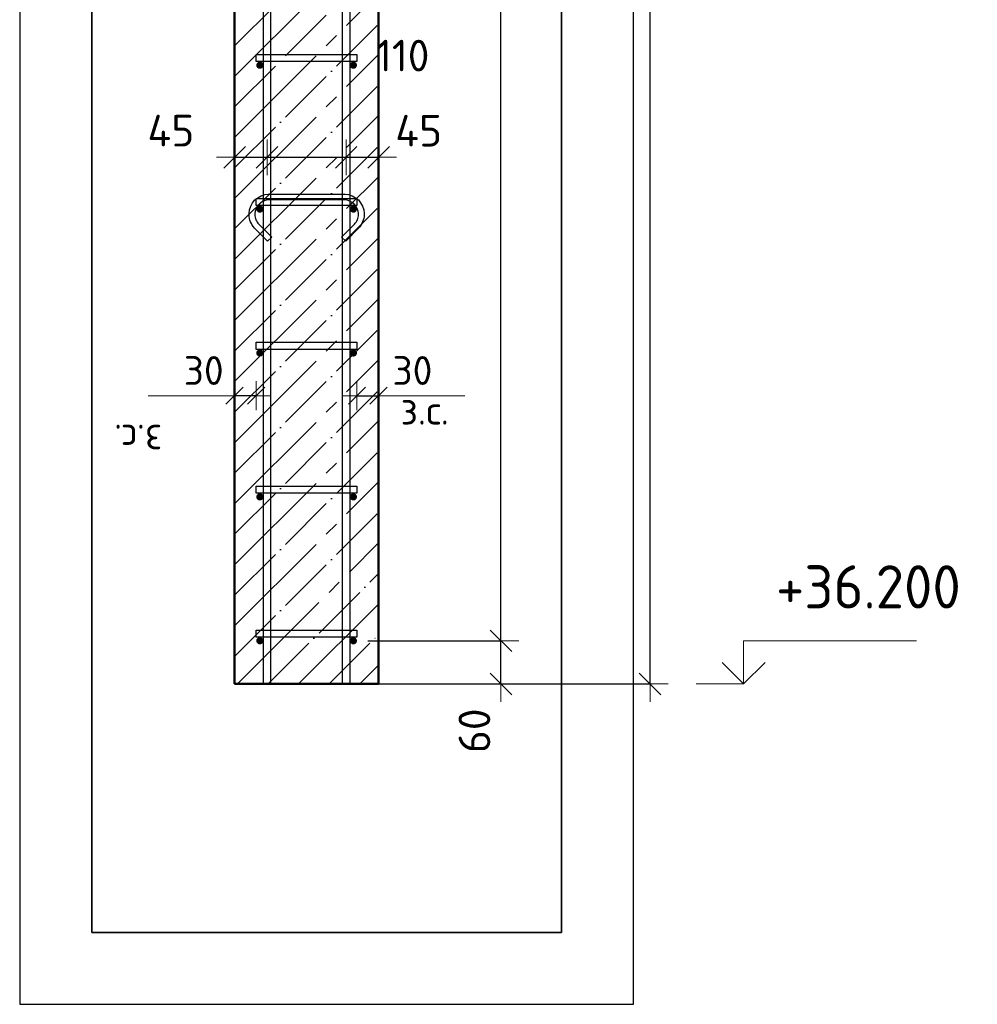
# Model space of a CAD drawing. Header units: millimetres. Extents: x -27380 to 48638, y 46540 to 72525.
# Tile 39 of 106: x -14230 to -12899, y 59780 to 61149. Entities that reach past the tile are written whole.
import ezdxf

# ---------------------------------------------------------------- set-up
doc = ezdxf.new("R2010")
doc.units = ezdxf.units.MM
doc.header["$PDMODE"] = 65
doc.linetypes.add('______11', pattern=[100, 80, -10, 0, -10])
doc.linetypes.add('______5', pattern=[220, 160, -20, 20, -20])
for name, color, linetype, lineweight in [('Standard', 7, 'Continuous', 25), ('Арм.стержн. Арматура края', 96, 'Continuous', 35), ('Арм.стержн. вертикальными 1', 22, 'Continuous', 35), ('Арм.стержн.горизонт. 1', 180, 'Continuous', 35), ('Высотная отметки_ общее', 7, 'Continuous', 13), ('Размерная линия_ общее', 7, 'Continuous', 13), ('Размерная линия_ общее_1', 7, 'Continuous', 13)]:
    doc.layers.add(name, color=color, linetype=linetype, lineweight=lineweight)
doc.layers.add('Арм.стержн.Стяжки', color=7, linetype='Continuous', lineweight=35, true_color=0x501e0f)
doc.styles.add('ISOCPEUR', font='ISOCPEUR')
doc.dimstyles.new('DIMSTYLE_13', dxfattribs={"dimtxt": 44, "dimasz": 50, "dimexe": 0, "dimexo": 0.001, "dimgap": 22, "dimtad": 2, "dimdec": 0, "dimrnd": 5, "dimzin": 12, "dimdsep": 46, "dimtxsty": 'ISOCPEUR', "dimblk1": 'ALL_ML_STRICH', "dimblk2": 'ALL_ML_STRICH', "dimsah": 1, "dimcen": 0, "dimse1": 1, "dimse2": 1, "dimclrd": 7, "dimclre": 256, "dimclrt": 7, "dimadec": 0, "dimazin": 0, "dimtfac": 1, "dimtdec": 0, "dimtix": 1, "dimtmove": 2, "dimatfit": 3, "dimfxl": 0, "dimtvp": 1.2, "dimtzin": 0, "dimlwd": 0, "dimlwe": -3, "dimarcsym": 0})
doc.dimstyles.new('DIMSTYLE_3', dxfattribs={"dimtxt": 44, "dimasz": 50, "dimexe": 0, "dimexo": 0, "dimgap": 22, "dimtad": 2, "dimdec": 0, "dimrnd": 5, "dimzin": 12, "dimdsep": 46, "dimtxsty": 'ISOCPEUR', "dimblk1": 'ALL_ML_STRICH', "dimblk2": 'ALL_ML_STRICH', "dimsah": 1, "dimcen": 0, "dimclrd": 7, "dimclre": 256, "dimclrt": 7, "dimadec": 0, "dimazin": 0, "dimtfac": 1, "dimtdec": 0, "dimtix": 1, "dimtmove": 2, "dimatfit": 3, "dimfxl": 0, "dimtvp": 1.2, "dimtzin": 0, "dimlwd": 0, "dimlwe": -3, "dimarcsym": 0})
doc.dimstyles.new('DIMSTYLE_7', dxfattribs={"dimtxt": 44, "dimasz": 50, "dimexe": 0, "dimexo": 0, "dimgap": 22, "dimtad": 2, "dimdec": 0, "dimrnd": 5, "dimzin": 12, "dimdsep": 46, "dimtxsty": 'ISOCPEUR', "dimblk1": 'ALL_ML_STRICH', "dimblk2": 'ALL_ML_STRICH', "dimsah": 1, "dimcen": 0, "dimclrd": 7, "dimclre": 256, "dimclrt": 7, "dimadec": 0, "dimazin": 0, "dimtfac": 1, "dimtdec": 0, "dimtix": 1, "dimtmove": 2, "dimatfit": 3, "dimfxl": 0, "dimtzin": 0, "dimlwd": 0, "dimlwe": -3, "dimarcsym": 0})
doc.dimstyles.new('DIMSTYLE_9', dxfattribs={"dimtxt": 40, "dimasz": 40, "dimexe": 0, "dimexo": 0.001, "dimgap": 20, "dimtad": 2, "dimdec": 0, "dimrnd": 5, "dimzin": 12, "dimdsep": 46, "dimtxsty": 'ISOCPEUR', "dimblk1": 'ALL_ML_STRICH', "dimblk2": 'ALL_ML_STRICH', "dimsah": 1, "dimcen": 0, "dimse1": 1, "dimse2": 1, "dimclrd": 7, "dimclre": 256, "dimclrt": 7, "dimadec": 0, "dimazin": 0, "dimtfac": 1, "dimtdec": 0, "dimtix": 1, "dimtmove": 2, "dimatfit": 3, "dimfxl": 0, "dimtvp": 1.2, "dimtzin": 0, "dimlwd": 0, "dimlwe": -3, "dimarcsym": 0})

# ---------------------------------------------------------------- blocks, each defined once
blk = doc.blocks.new('ALL_ML_STRICH')
at = {"color": 0, "linetype": 'ByBlock', "lineweight": -2}
for p, q in [((-0.3, -0.3), (0.3, 0.3)), ((0, -0.5), (0, 0.5)), ((-1, 0), (0.5, 0))]:
    blk.add_line(p, q, dxfattribs=at)
blk = doc.blocks.new('*D153')
at = {"layer": 'DEFPOINTS', "color": 7, "linetype": 'Continuous', "lineweight": 13, "transparency": 33554687}
for p in [(-13761, 60626.3), (-13761, 60617.6), (-13731, 60617.6)]:
    blk.add_point(p, dxfattribs=at)
at = {"layer": 'Размерная линия_ общее_1', "color": 7, "linetype": 'Continuous', "lineweight": -2, "transparency": 33554687}
blk.add_line((-13761, 60626.3), (-13731, 60626.3), dxfattribs=at)
at = {"layer": 'Размерная линия_ общее_1', "color": 7, "linetype": 'Continuous', "lineweight": 13, "transparency": 33554687, "xscale": 40, "yscale": 40, "zscale": 40, "rotation": 180}
blk.add_blockref('ALL_ML_STRICH', (-13761, 60626.3), dxfattribs=at)
at = {"layer": 'Размерная линия_ общее_1', "color": 7, "linetype": 'Continuous', "lineweight": 13, "transparency": 33554687, "xscale": 40, "yscale": 40, "zscale": 40}
blk.add_blockref('ALL_ML_STRICH', (-13731, 60626.3), dxfattribs=at)
at = {"layer": 'Размерная линия_ общее_1', "color": 7, "linetype": 'Continuous', "lineweight": 13, "transparency": 33554687, "insert": (-13684, 60661.3), "char_height": 40, "width": 80, "attachment_point": 5, "style": 'ISOCPEUR'}
blk.add_mtext('\\A1;{30}', dxfattribs=at)
at = {"layer": 'Размерная линия_ общее_1', "color": 7, "linetype": 'Continuous', "lineweight": 13, "transparency": 33554687, "insert": (-13700.4, 60626.1), "char_height": 40, "width": 2, "attachment_point": 1, "line_spacing_factor": 0.60241, "style": 'ISOCPEUR'}
blk.add_mtext('з.с.', dxfattribs=at)
blk = doc.blocks.new('*D154')
at = {"layer": 'DEFPOINTS', "color": 7, "linetype": 'Continuous', "lineweight": 13, "transparency": 33554687}
for p in [(-13931, 60957.6), (-13886, 60959.9), (-13931, 60948.2)]:
    blk.add_point(p, dxfattribs=at)
at = {"layer": 'Размерная линия_ общее', "color": 7, "linetype": 'Continuous', "lineweight": -2, "transparency": 33554687}
blk.add_line((-13931, 60957.6), (-13886, 60957.6), dxfattribs=at)
at = {"layer": 'Размерная линия_ общее', "color": 7, "linetype": 'Continuous', "lineweight": 13, "transparency": 33554687, "xscale": 50, "yscale": 50, "zscale": 50, "rotation": 180}
blk.add_blockref('ALL_ML_STRICH', (-13931, 60957.6), dxfattribs=at)
at = {"layer": 'Размерная линия_ общее', "color": 7, "linetype": 'Continuous', "lineweight": 13, "transparency": 33554687, "xscale": 50, "yscale": 50, "zscale": 50}
blk.add_blockref('ALL_ML_STRICH', (-13886, 60957.6), dxfattribs=at)
at = {"layer": 'Размерная линия_ общее', "color": 7, "linetype": 'Continuous', "lineweight": 13, "transparency": 33554687, "insert": (-14019.6, 60994.7), "char_height": 44, "width": 88, "attachment_point": 5, "style": 'ISOCPEUR'}
blk.add_mtext('\\A1;{45}', dxfattribs=at)
blk = doc.blocks.new('*D155')
at = {"layer": 'DEFPOINTS', "color": 7, "linetype": 'Continuous', "lineweight": 13, "transparency": 33554687}
for p in [(-13886, 60959.9), (-13886, 60957.6), (-13776, 60963.9)]:
    blk.add_point(p, dxfattribs=at)
at = {"layer": 'Размерная линия_ общее', "color": 7, "linetype": 'Continuous', "lineweight": -2, "transparency": 33554687}
blk.add_line((-13886, 60957.6), (-13776, 60957.6), dxfattribs=at)
at = {"layer": 'Размерная линия_ общее', "color": 7, "linetype": 'Continuous', "lineweight": 13, "transparency": 33554687, "xscale": 50, "yscale": 50, "zscale": 50, "rotation": 180}
blk.add_blockref('ALL_ML_STRICH', (-13886, 60957.6), dxfattribs=at)
at = {"layer": 'Размерная линия_ общее', "color": 7, "linetype": 'Continuous', "lineweight": 13, "transparency": 33554687, "xscale": 50, "yscale": 50, "zscale": 50}
blk.add_blockref('ALL_ML_STRICH', (-13776, 60957.6), dxfattribs=at)
at = {"layer": 'Размерная линия_ общее', "color": 7, "linetype": 'Continuous', "lineweight": 13, "transparency": 33554687, "insert": (-13697.4, 61099), "char_height": 44, "width": 132, "attachment_point": 5, "style": 'ISOCPEUR'}
blk.add_mtext('\\A1;{110}', dxfattribs=at)
blk = doc.blocks.new('*D156')
at = {"layer": 'DEFPOINTS', "color": 7, "linetype": 'Continuous', "lineweight": 13, "transparency": 33554687}
for p in [(-13776, 60963.9), (-13776, 60957.6), (-13731, 60956.8)]:
    blk.add_point(p, dxfattribs=at)
at = {"layer": 'Размерная линия_ общее', "color": 7, "linetype": 'Continuous', "lineweight": -2, "transparency": 33554687}
blk.add_line((-13776, 60957.6), (-13731, 60957.6), dxfattribs=at)
at = {"layer": 'Размерная линия_ общее', "color": 7, "linetype": 'Continuous', "lineweight": 13, "transparency": 33554687, "xscale": 50, "yscale": 50, "zscale": 50, "rotation": 180}
blk.add_blockref('ALL_ML_STRICH', (-13776, 60957.6), dxfattribs=at)
at = {"layer": 'Размерная линия_ общее', "color": 7, "linetype": 'Continuous', "lineweight": 13, "transparency": 33554687, "xscale": 50, "yscale": 50, "zscale": 50}
blk.add_blockref('ALL_ML_STRICH', (-13731, 60957.6), dxfattribs=at)
at = {"layer": 'Размерная линия_ общее', "color": 7, "linetype": 'Continuous', "lineweight": 13, "transparency": 33554687, "insert": (-13675.3, 60994.6), "char_height": 44, "width": 88, "attachment_point": 5, "style": 'ISOCPEUR'}
blk.add_mtext('\\A1;{45}', dxfattribs=at)
blk = doc.blocks.new('*D157')
at = {"layer": 'DEFPOINTS', "color": 7, "linetype": 'Continuous', "lineweight": 13, "transparency": 33554687}
for p in [(-13901, 60626.3), (-13931, 60617.6), (-13901, 60617.6)]:
    blk.add_point(p, dxfattribs=at)
at = {"layer": 'Размерная линия_ общее_1', "color": 7, "linetype": 'Continuous', "lineweight": -2, "transparency": 33554687}
blk.add_line((-13901, 60626.3), (-13931, 60626.3), dxfattribs=at)
at = {"layer": 'Размерная линия_ общее_1', "color": 7, "linetype": 'Continuous', "lineweight": 13, "transparency": 33554687, "xscale": 40, "yscale": 40, "zscale": 40}
for p, rotation in [((-13931, 60626.3), 180), ((-13901, 60626.3), 360)]:
    blk.add_blockref('ALL_ML_STRICH', p, dxfattribs=dict(at, rotation=rotation))
at = {"layer": 'Размерная линия_ общее_1', "color": 7, "linetype": 'Continuous', "lineweight": 13, "transparency": 33554687, "insert": (-13974, 60661.3), "char_height": 40, "width": 80, "attachment_point": 5, "style": 'ISOCPEUR'}
blk.add_mtext('\\A1;{30}', dxfattribs=at)
at = {"layer": 'Размерная линия_ общее_1', "color": 7, "linetype": 'Continuous', "lineweight": 13, "transparency": 33554687, "insert": (-14031.5, 60546.1), "char_height": 40, "width": 2, "attachment_point": 1, "rotation": 180, "line_spacing_factor": 0.60241, "style": 'ISOCPEUR'}
blk.add_mtext('з.с.', dxfattribs=at)
blk = doc.blocks.new('COMPLEX_ELEVATIONDIM_8')
at = {"layer": 'Высотная отметки_ общее', "color": 7, "linetype": 'Continuous', "lineweight": 13, "transparency": 33554687}
for p, q in [((-13223.7, 60225.6), (-13223.7, 60285.6)), ((-13223.7, 60285.6), (-12983.7, 60285.6)), ((-13223.7, 60225.6), (-13253.7, 60255.6)), ((-13223.7, 60225.6), (-13193.7, 60255.6)), ((-13223.7, 60225.6), (-13223.7, 60225.6)), ((-13223.7, 60225.6), (-13223.7, 60225.6)), ((-13223.7, 60225.6), (-13223.7, 60225.6)), ((-13223.7, 60225.6), (-13223.7, 60225.6))]:
    blk.add_line(p, q, dxfattribs=at)
blk.add_lwpolyline([(-13223.7, 60225.6), (-13283.7, 60225.6), (-13283.7, 60225.6), (-13289.9, 60225.6)], dxfattribs=at)
at = {"layer": 'Высотная отметки_ общее', "color": 7, "linetype": 'Continuous', "lineweight": 13, "transparency": 33554687, "insert": (-13178.7, 60330.6), "char_height": 60, "width": 298.477, "attachment_point": 7, "style": 'ISOCPEUR'}
blk.add_mtext('\\W0.96;+36.200', dxfattribs=at)
blk = doc.blocks.new('*D160')
at = {"layer": 'DEFPOINTS', "color": 7, "linetype": 'Continuous', "lineweight": 13, "transparency": 33554687}
for p in [(-13766, 60285.6), (-13785.1, 60225.6), (-13561, 60225.6)]:
    blk.add_point(p, dxfattribs=at)
at = {"layer": 'Размерная линия_ общее', "color": 253, "linetype": 'Continuous', "lineweight": -2, "true_color": 0xa0a0a0, "transparency": 33554687}
for p, q in [((-13746, 60285.6), (-13561, 60285.6)), ((-13765.1, 60225.6), (-13561, 60225.6))]:
    blk.add_line(p, q, dxfattribs=at)
at = {"layer": 'Размерная линия_ общее', "color": 7, "linetype": 'Continuous', "lineweight": -2, "transparency": 33554687}
blk.add_line((-13561, 60225.6), (-13561, 60285.6), dxfattribs=at)
at = {"layer": 'Размерная линия_ общее', "color": 7, "linetype": 'Continuous', "lineweight": 13, "transparency": 33554687, "xscale": 50, "yscale": 50, "zscale": 50}
for p, rotation in [((-13561, 60285.6), 90), ((-13561, 60225.6), 270)]:
    blk.add_blockref('ALL_ML_STRICH', p, dxfattribs=dict(at, rotation=rotation))
at = {"layer": 'Размерная линия_ общее', "color": 7, "linetype": 'Continuous', "lineweight": 13, "transparency": 33554687, "insert": (-13597.8, 60160.6), "char_height": 44, "width": 88, "attachment_point": 5, "rotation": 90, "style": 'ISOCPEUR'}
blk.add_mtext('\\A1;{60}', dxfattribs=at)
blk = doc.blocks.new('*D161')
at = {"layer": 'DEFPOINTS', "color": 7, "linetype": 'Continuous', "lineweight": 13, "transparency": 33554687}
for p in [(-13766, 63285.6), (-13766, 60285.6), (-13561, 60285.6)]:
    blk.add_point(p, dxfattribs=at)
at = {"layer": 'Размерная линия_ общее', "color": 253, "linetype": 'Continuous', "lineweight": -2, "true_color": 0xa0a0a0, "transparency": 33554687}
for p, q in [((-13746, 63285.6), (-13561, 63285.6)), ((-13746, 60285.6), (-13561, 60285.6))]:
    blk.add_line(p, q, dxfattribs=at)
at = {"layer": 'Размерная линия_ общее', "color": 7, "linetype": 'Continuous', "lineweight": -2, "transparency": 33554687}
blk.add_line((-13561, 60285.6), (-13561, 63285.6), dxfattribs=at)
at = {"layer": 'Размерная линия_ общее', "color": 7, "linetype": 'Continuous', "lineweight": 13, "transparency": 33554687, "xscale": 50, "yscale": 50, "zscale": 50}
for p, rotation in [((-13561, 63285.6), 90), ((-13561, 60285.6), 270)]:
    blk.add_blockref('ALL_ML_STRICH', p, dxfattribs=dict(at, rotation=rotation))
at = {"layer": 'Размерная линия_ общее', "color": 7, "linetype": 'Continuous', "lineweight": 13, "transparency": 33554687, "insert": (-13620, 61637.6), "char_height": 44, "width": 2.2, "attachment_point": 1, "rotation": 90, "line_spacing_factor": 0.60241, "style": 'ISOCPEUR'}
blk.add_mtext('\\W0.91;15х200=3000', dxfattribs=at)
blk = doc.blocks.new('*D163')
at = {"layer": 'DEFPOINTS', "color": 7, "linetype": 'Continuous', "lineweight": 13, "transparency": 33554687}
for p in [(-13731, 63345.6), (-13683, 60225.6), (-13353.7, 60225.6)]:
    blk.add_point(p, dxfattribs=at)
at = {"layer": 'Размерная линия_ общее', "color": 253, "linetype": 'Continuous', "lineweight": -2, "true_color": 0xa0a0a0, "transparency": 33554687}
for p, q in [((-13711, 63345.6), (-13353.7, 63345.6)), ((-13663, 60225.6), (-13353.7, 60225.6))]:
    blk.add_line(p, q, dxfattribs=at)
at = {"layer": 'Размерная линия_ общее', "color": 7, "linetype": 'Continuous', "lineweight": -2, "transparency": 33554687}
blk.add_line((-13353.7, 60225.6), (-13353.7, 63345.6), dxfattribs=at)
at = {"layer": 'Размерная линия_ общее', "color": 7, "linetype": 'Continuous', "lineweight": 13, "transparency": 33554687, "xscale": 50, "yscale": 50, "zscale": 50}
for p, rotation in [((-13353.7, 63345.6), 90), ((-13353.7, 60225.6), 270)]:
    blk.add_blockref('ALL_ML_STRICH', p, dxfattribs=dict(at, rotation=rotation))
at = {"layer": 'Размерная линия_ общее', "color": 7, "linetype": 'Continuous', "lineweight": 13, "transparency": 33554687, "insert": (-13390.7, 61792.2), "char_height": 44, "width": 176, "attachment_point": 5, "rotation": 90, "style": 'ISOCPEUR'}
blk.add_mtext('\\A1;{3120}', dxfattribs=at)

msp = doc.modelspace()

# ---------------------------------------------------------------- hatches: boundary and pattern name
at = {"layer": 'Арм.стержн.горизонт. 1', "linetype": 'Continuous', "lineweight": 50, "transparency": 33554687}
for points in [[(-13891, 61085.6), (-13891.3, 61087.5), (-13892.4, 61089.2), (-13894, 61090.2), (-13896, 61090.6), (-13897.9, 61090.2), (-13899.5, 61089.2), (-13900.6, 61087.5), (-13901, 61085.6), (-13900.6, 61083.7), (-13899.5, 61082.1), (-13897.9, 61081), (-13896, 61080.6), (-13894, 61081), (-13892.4, 61082.1), (-13891.3, 61083.7)], [(-13761, 61085.6), (-13761.3, 61087.5), (-13762.4, 61089.2), (-13764, 61090.2), (-13766, 61090.6), (-13767.9, 61090.2), (-13769.5, 61089.2), (-13770.6, 61087.5), (-13771, 61085.6), (-13770.6, 61083.7), (-13769.5, 61082.1), (-13767.9, 61081), (-13766, 61080.6), (-13764, 61081), (-13762.4, 61082.1), (-13761.3, 61083.7)], [(-13891, 60885.6), (-13891.3, 60887.5), (-13892.4, 60889.2), (-13894, 60890.2), (-13896, 60890.6), (-13897.9, 60890.2), (-13899.5, 60889.2), (-13900.6, 60887.5), (-13901, 60885.6), (-13900.6, 60883.7), (-13899.5, 60882.1), (-13897.9, 60881), (-13896, 60880.6), (-13894, 60881), (-13892.4, 60882.1), (-13891.3, 60883.7)], [(-13761, 60885.6), (-13761.3, 60887.5), (-13762.4, 60889.2), (-13764, 60890.2), (-13766, 60890.6), (-13767.9, 60890.2), (-13769.5, 60889.2), (-13770.6, 60887.5), (-13771, 60885.6), (-13770.6, 60883.7), (-13769.5, 60882.1), (-13767.9, 60881), (-13766, 60880.6), (-13764, 60881), (-13762.4, 60882.1), (-13761.3, 60883.7)], [(-13891, 60685.6), (-13891.3, 60687.5), (-13892.4, 60689.2), (-13894, 60690.2), (-13896, 60690.6), (-13897.9, 60690.2), (-13899.5, 60689.2), (-13900.6, 60687.5), (-13901, 60685.6), (-13900.6, 60683.7), (-13899.5, 60682.1), (-13897.9, 60681), (-13896, 60680.6), (-13894, 60681), (-13892.4, 60682.1), (-13891.3, 60683.7)], [(-13761, 60685.6), (-13761.3, 60687.5), (-13762.4, 60689.2), (-13764, 60690.2), (-13766, 60690.6), (-13767.9, 60690.2), (-13769.5, 60689.2), (-13770.6, 60687.5), (-13771, 60685.6), (-13770.6, 60683.7), (-13769.5, 60682.1), (-13767.9, 60681), (-13766, 60680.6), (-13764, 60681), (-13762.4, 60682.1), (-13761.3, 60683.7)], [(-13891, 60485.6), (-13891.3, 60487.5), (-13892.4, 60489.2), (-13894, 60490.2), (-13896, 60490.6), (-13897.9, 60490.2), (-13899.5, 60489.2), (-13900.6, 60487.5), (-13901, 60485.6), (-13900.6, 60483.7), (-13899.5, 60482.1), (-13897.9, 60481), (-13896, 60480.6), (-13894, 60481), (-13892.4, 60482.1), (-13891.3, 60483.7)], [(-13761, 60485.6), (-13761.3, 60487.5), (-13762.4, 60489.2), (-13764, 60490.2), (-13766, 60490.6), (-13767.9, 60490.2), (-13769.5, 60489.2), (-13770.6, 60487.5), (-13771, 60485.6), (-13770.6, 60483.7), (-13769.5, 60482.1), (-13767.9, 60481), (-13766, 60480.6), (-13764, 60481), (-13762.4, 60482.1), (-13761.3, 60483.7)], [(-13891, 60285.6), (-13891.3, 60287.5), (-13892.4, 60289.2), (-13894, 60290.2), (-13896, 60290.6), (-13897.9, 60290.2), (-13899.5, 60289.2), (-13900.6, 60287.5), (-13901, 60285.6), (-13900.6, 60283.7), (-13899.5, 60282.1), (-13897.9, 60281), (-13896, 60280.6), (-13894, 60281), (-13892.4, 60282.1), (-13891.3, 60283.7)], [(-13761, 60285.6), (-13761.3, 60287.5), (-13762.4, 60289.2), (-13764, 60290.2), (-13766, 60290.6), (-13767.9, 60290.2), (-13769.5, 60289.2), (-13770.6, 60287.5), (-13771, 60285.6), (-13770.6, 60283.7), (-13769.5, 60282.1), (-13767.9, 60281), (-13766, 60280.6), (-13764, 60281), (-13762.4, 60282.1), (-13761.3, 60283.7)]]:
    msp.add_hatch(color=4, dxfattribs=at).paths.add_polyline_path(points)

# ---------------------------------------------------------------- linework, layer by layer
at = {"layer": 'Standard', "color": 52, "linetype": 'Continuous', "lineweight": -3, "transparency": 33554687}
for p, q in [((-14129.6, 63585.8), (-14129.6, 59880.4)), ((-14129.6, 59880.4), (-14129.6, 63585.8)), ((-13476.7, 63585.8), (-13476.7, 59880.4)), ((-13476.7, 59880.4), (-13476.7, 63585.8)), ((-13476.7, 59880.4), (-14129.6, 59880.4)), ((-14129.6, 59880.4), (-13476.7, 59880.4))]:
    msp.add_line(p, q, dxfattribs=at)
at = {"layer": 'Standard', "color": 7, "linetype": 'Continuous', "lineweight": 13, "transparency": 33554687}
for p, q in [((-13931, 60626.3), (-14051, 60626.3)), ((-13731, 60626.3), (-13611, 60626.3))]:
    msp.add_line(p, q, dxfattribs=at)
at = {"layer": 'Standard', "color": 7, "linetype": 'Continuous', "lineweight": -3, "transparency": 33554687}
msp.add_lwpolyline([(-14229.6, 59780.4), (-13376.7, 59780.4), (-13376.7, 63685.8), (-14229.6, 63685.8), (-14229.6, 59780.4)], dxfattribs=at)
at = {"layer": 'Арм.стержн. Арматура края', "color": 4, "linetype": 'Continuous', "lineweight": 25, "transparency": 33554687}
for points in [[(-13761, 61090.6), (-13901, 61090.6), (-13901, 61100.6), (-13761, 61100.6), (-13761, 61090.6)], [(-13761, 60890.6), (-13901, 60890.6), (-13901, 60900.6), (-13761, 60900.6), (-13761, 60890.6)], [(-13761, 60690.6), (-13901, 60690.6), (-13901, 60700.6), (-13761, 60700.6), (-13761, 60690.6)], [(-13761, 60490.6), (-13901, 60490.6), (-13901, 60500.6), (-13761, 60500.6), (-13761, 60490.6)], [(-13761, 60290.6), (-13901, 60290.6), (-13901, 60300.6), (-13761, 60300.6), (-13761, 60290.6)]]:
    msp.add_lwpolyline(points, dxfattribs=at)
at = {"layer": 'Арм.стержн. вертикальными 1', "color": 4, "linetype": 'Continuous', "lineweight": 25, "transparency": 33554687}
for points in [[(-13781, 60225.6), (-13781, 63436.6), (-13781.6, 63441.1), (-13783.1, 63445.7), (-13785.4, 63449.9), (-13788.3, 63453.3), (-13791.7, 63456.1), (-13795.9, 63458.5), (-13800.5, 63460), (-13805, 63460.6), (-14086, 63460.6), (-14086, 63470.6), (-13804.3, 63470.6), (-13798.2, 63469.8), (-13791.8, 63467.7), (-13786, 63464.4), (-13781.2, 63460.4), (-13777.2, 63455.6), (-13773.9, 63449.7), (-13771.8, 63443.4), (-13771, 63437.3), (-13771, 60225.6), (-13781, 60225.6)], [(-13781, 60225.6), (-13781, 63436.6), (-13781.6, 63441.1), (-13783.1, 63445.7), (-13785.4, 63449.9), (-13788.3, 63453.3), (-13791.7, 63456.1), (-13795.9, 63458.5), (-13800.5, 63460), (-13805, 63460.6), (-14086, 63460.6), (-14086, 63470.6), (-13804.3, 63470.6), (-13798.2, 63469.8), (-13791.8, 63467.7), (-13786, 63464.4), (-13781.2, 63460.4), (-13777.2, 63455.6), (-13773.9, 63449.7), (-13771.8, 63443.4), (-13771, 63437.3), (-13771, 60225.6), (-13781, 60225.6)], [(-13891, 60225.6), (-13891, 63376.6), (-13891.6, 63381.1), (-13893.1, 63385.7), (-13895.4, 63389.9), (-13898.3, 63393.3), (-13901.7, 63396.1), (-13905.9, 63398.5), (-13910.5, 63400), (-13915, 63400.6), (-14134.6, 63400.6), (-14134.6, 63410.6), (-13914.3, 63410.6), (-13908.2, 63409.8), (-13901.8, 63407.7), (-13896, 63404.4), (-13891.2, 63400.4), (-13887.2, 63395.6), (-13883.9, 63389.7), (-13881.8, 63383.4), (-13881, 63377.3), (-13881, 60225.6), (-13891, 60225.6)], [(-13891, 60225.6), (-13891, 63376.6), (-13891.6, 63381.1), (-13893.1, 63385.7), (-13895.4, 63389.9), (-13898.3, 63393.3), (-13901.7, 63396.1), (-13905.9, 63398.5), (-13910.5, 63400), (-13915, 63400.6), (-14134.6, 63400.6), (-14134.6, 63410.6), (-13914.3, 63410.6), (-13908.2, 63409.8), (-13901.8, 63407.7), (-13896, 63404.4), (-13891.2, 63400.4), (-13887.2, 63395.6), (-13883.9, 63389.7), (-13881.8, 63383.4), (-13881, 63377.3), (-13881, 60225.6), (-13891, 60225.6)]]:
    msp.add_lwpolyline(points, dxfattribs=at)
at = {"layer": 'Арм.стержн.горизонт. 1', "color": 52, "linetype": 'Continuous', "lineweight": 50, "transparency": 33554687}
for p, q in [((-13931, 63345.6), (-13931, 60225.6)), ((-13731, 63345.6), (-13731, 60225.6))]:
    msp.add_line(p, q, dxfattribs=at)
at = {"layer": 'Арм.стержн.Стяжки', "color": 40, "linetype": 'Continuous', "lineweight": 25, "transparency": 33554687}
msp.add_lwpolyline([(-13782.4, 60846.8), (-13764.5, 60864.6), (-13763.3, 60866), (-13762.2, 60867.6), (-13761.3, 60869.2), (-13760.5, 60870.8), (-13759.9, 60872.6), (-13759.4, 60874.4), (-13759.1, 60876.2), (-13759, 60878.1), (-13759, 60879.3), (-13759.5, 60882.9), (-13760.7, 60886.5), (-13762.5, 60889.9), (-13764.8, 60892.6), (-13767.6, 60894.9), (-13770.9, 60896.8), (-13774.6, 60898), (-13778.2, 60898.5), (-13883.7, 60898.5), (-13887.3, 60898), (-13891, 60896.8), (-13894.4, 60894.9), (-13897.1, 60892.6), (-13899.4, 60889.9), (-13901.2, 60886.5), (-13902.4, 60882.9), (-13903, 60879.3), (-13903, 60878.1), (-13902.8, 60876.2), (-13902.5, 60874.4), (-13902.1, 60872.6), (-13901.4, 60870.8), (-13900.6, 60869.2), (-13899.7, 60867.6), (-13898.6, 60866), (-13897.4, 60864.6), (-13879.5, 60846.8), (-13885.2, 60841.1), (-13903.2, 60859.2), (-13904.9, 60861.1), (-13906.4, 60863.2), (-13907.7, 60865.4), (-13908.8, 60867.8), (-13909.7, 60870.2), (-13910.4, 60872.7), (-13910.8, 60875.3), (-13911, 60877.8), (-13911, 60879.8), (-13910.3, 60884.7), (-13908.6, 60889.8), (-13906, 60894.5), (-13902.8, 60898.3), (-13898.9, 60901.5), (-13894.2, 60904.1), (-13889.2, 60905.8), (-13884.3, 60906.5), (-13777.6, 60906.5), (-13772.7, 60905.8), (-13767.7, 60904.1), (-13763, 60901.5), (-13759.1, 60898.3), (-13755.9, 60894.5), (-13753.3, 60889.8), (-13751.6, 60884.7), (-13751, 60879.8), (-13751, 60877.8), (-13751.1, 60875.3), (-13751.5, 60872.7), (-13752.2, 60870.2), (-13753.1, 60867.8), (-13754.2, 60865.4), (-13755.5, 60863.2), (-13757, 60861.1), (-13758.7, 60859.2), (-13776.7, 60841.1), (-13782.4, 60846.8)], dxfattribs=at)
at = {"layer": 'Размерная линия_ общее', "color": 7, "linetype": 'Continuous', "lineweight": 50, "transparency": 33554687}
for p, q in [((-13931, 63345.6), (-13931, 60225.6)), ((-13731, 60225.6), (-13731, 63345.6)), ((-13931, 60225.6), (-13731, 60225.6))]:
    msp.add_line(p, q, dxfattribs=at)
at = {"layer": 'Размерная линия_ общее', "color": 7, "linetype": '______11', "lineweight": -3, "transparency": 33554687}
for p, q in [((-13931, 61112.5), (-13731, 61312.5)), ((-13931, 61027.7), (-13731, 61227.7)), ((-13931, 60942.8), (-13731, 61142.8)), ((-13931, 60858), (-13731, 61058)), ((-13931, 60773.1), (-13731, 60973.1)), ((-13931, 60688.3), (-13731, 60888.3)), ((-13931, 60603.4), (-13731, 60803.4)), ((-13931, 60518.6), (-13731, 60718.6)), ((-13931, 60433.7), (-13731, 60633.7)), ((-13931, 60348.9), (-13731, 60548.9)), ((-13931, 60264), (-13731, 60464)), ((-13884.5, 60225.6), (-13731, 60379.1)), ((-13799.6, 60225.6), (-13731, 60294.3))]:
    msp.add_line(p, q, dxfattribs=at)
at = {"layer": 'Размерная линия_ общее', "color": 7, "linetype": '______5', "lineweight": -3, "transparency": 33554687}
for p, q in [((-13931, 61070.1), (-13731, 61270.1)), ((-13931, 60985.3), (-13731, 61185.3)), ((-13931, 60900.4), (-13731, 61100.4)), ((-13931, 60815.5), (-13731, 61015.5)), ((-13931, 60730.7), (-13731, 60930.7)), ((-13931, 60645.8), (-13731, 60845.8)), ((-13931, 60561), (-13731, 60761)), ((-13931, 60476.1), (-13731, 60676.1)), ((-13931, 60391.3), (-13731, 60591.3)), ((-13931, 60306.4), (-13731, 60506.4)), ((-13926.9, 60225.6), (-13731, 60421.6)), ((-13842.1, 60225.6), (-13731, 60336.7)), ((-13757.2, 60225.6), (-13731, 60251.9))]:
    msp.add_line(p, q, dxfattribs=at)

# ---------------------------------------------------------------- block references
at = {"layer": 'Высотная отметки_ общее', "color": 7, "linetype": 'Continuous', "lineweight": 13, "transparency": 33554687}
msp.add_blockref('COMPLEX_ELEVATIONDIM_8', (0, 0), dxfattribs=at)

# ---------------------------------------------------------------- dimensions: what is measured, and where the dimension line sits
at = {"layer": 'Размерная линия_ общее', "color": 7, "linetype": 'Continuous', "lineweight": 13, "transparency": 33554687}
for base, p1, p2, dimstyle, picture, middle in [((-13353.7, 63345.6), (-13663, 60225.6), (-13711, 63345.6), 'DIMSTYLE_7', '*D163', (-13390.7, 61792.2)), ((-13561, 60285.6), (-13765.1, 60225.6), (-13746, 60285.6), 'DIMSTYLE_3', '*D160', (-13597.8, 60160.6))]:
    dim = msp.add_linear_dim(base=base, p1=p1, p2=p2, angle=90, dimstyle=dimstyle, override={"dimpost": '<>', "dimclrd": 7, "dimclre": 253, "dimclrt": 7, "dimlwd": 0, "dimlwe": 65533}, dxfattribs=at)
    dim.commit()
    dim.dimension.update_dxf_attribs({"geometry": picture, "text_midpoint": middle, "dimtype": 160})
dim = msp.add_linear_dim(base=(-13561, 63285.6), p1=(-13746, 60285.6), p2=(-13746, 63285.6), angle=90, text='\\W0.91;15х200=3000', dimstyle='DIMSTYLE_7', override={"dimpost": '<>', "dimclrd": 7, "dimclre": 253, "dimclrt": 7, "dimlwd": 0, "dimlwe": 65533}, dxfattribs=at)
dim.commit()
dim.dimension.update_dxf_attribs({"geometry": '*D161', "text_midpoint": (-13583, 61785.6), "dimtype": 160})
for base, p1, p2, picture, middle in [((-13776, 60957.6), (-13886, 60959.9), (-13776, 60963.9), '*D155', (-13697.4, 61099)), ((-13886, 60957.6), (-13931, 60948.2), (-13886, 60959.9), '*D154', (-14019.6, 60994.7)), ((-13731, 60957.6), (-13776, 60963.9), (-13731, 60956.8), '*D156', (-13675.3, 60994.6))]:
    dim = msp.add_linear_dim(base=base, p1=p1, p2=p2, dimstyle='DIMSTYLE_13', override={"dimpost": '<>', "dimclrd": 7, "dimclre": 253, "dimclrt": 7, "dimlwd": 0, "dimlwe": 65533}, dxfattribs=at)
    dim.commit()
    dim.dimension.update_dxf_attribs({"geometry": picture, "text_midpoint": middle, "dimtype": 160})
at = {"layer": 'Размерная линия_ общее_1', "color": 7, "linetype": 'Continuous', "lineweight": 13, "transparency": 33554687}
dim = msp.add_linear_dim(base=(-13931, 60626.3), p1=(-13901, 60617.6), p2=(-13931, 60617.6), angle=180, text='<>\\Xз.с.', dimstyle='DIMSTYLE_9', override={"dimpost": '<>', "dimclrd": 7, "dimclre": 253, "dimclrt": 7, "dimlwd": 0, "dimlwe": 65533}, dxfattribs=at)
dim.commit()
dim.dimension.update_dxf_attribs({"geometry": '*D157', "text_midpoint": (-13974, 60661.3), "dimtype": 160})
dim = msp.add_linear_dim(base=(-13731, 60626.3), p1=(-13761, 60617.6), p2=(-13731, 60617.6), text='<>\\Xз.с.', dimstyle='DIMSTYLE_9', override={"dimpost": '<>', "dimclrd": 7, "dimclre": 253, "dimclrt": 7, "dimlwd": 0, "dimlwe": 65533}, dxfattribs=at)
dim.commit()
dim.dimension.update_dxf_attribs({"geometry": '*D153', "text_midpoint": (-13684, 60661.3), "dimtype": 160})

doc.saveas('drawing.dxf')
